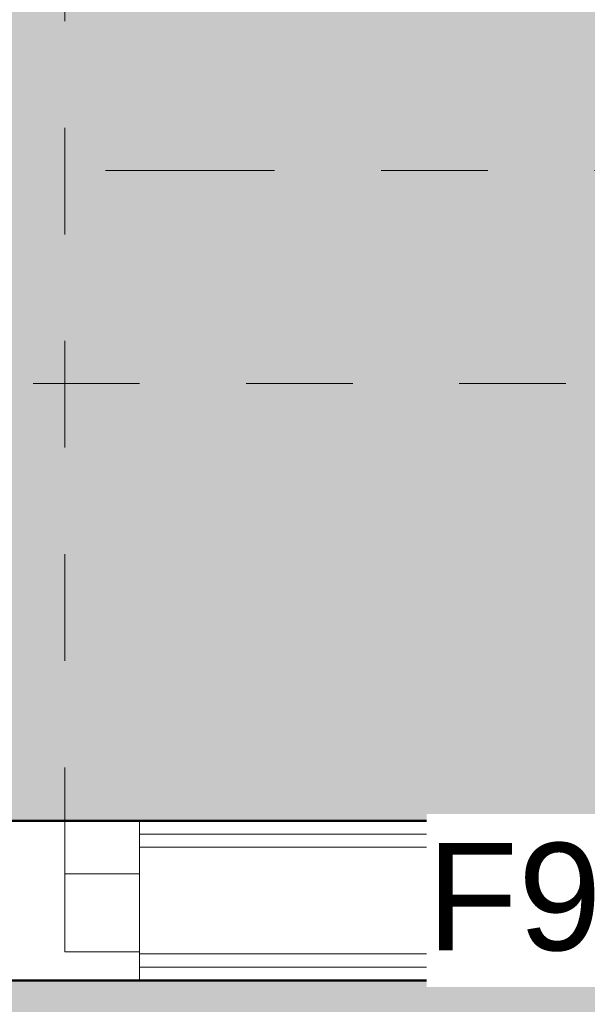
# Model space of a CAD drawing. Header units: metres. Extents: x -180 to 4, y -49 to 6.
# Tile 232 of 256: x -154.058 to -153.526, y -7.954 to -7.031. Entities that reach past the tile are written whole.
import ezdxf

# ---------------------------------------------------------------- set-up
doc = ezdxf.new("R2010")
doc.units = ezdxf.units.M
doc.header["$LTSCALE"] = 0.05
doc.header["$PDMODE"] = 1
doc.header["$PDSIZE"] = -2
for name, pattern in [('Linienart-1', [2.116328, 1.058164, -1.058164]), ('Linienart-3', [2.116531, 1.058062, -1.058469]), ('Linienart-53', [5.291531, 3.175, -1.058062, 0.352704, -0.705764])]:
    doc.linetypes.add(name, pattern=pattern)
doc.layers.get('0').update_dxf_attribs({"lineweight": 25})
for name, color, linetype, lineweight, true_color in [('00 -Bauelemente -Dämmung innen', 7, 'Continuous', 9, 0xff7fe6), ('00 -Bauelemente -Gipskarton', 7, 'Continuous', 9, 0xff7fe6), ('30 -34 Innenwände- 2 nichttragend', 7, 'Continuous', 18, 0xff7fe6), ('30 -34 Innenwände- 4 Türen_Fenster', 7, 'Continuous', 15, 0x9955ff), ('30 -35 Decken- 1 Konstruktion-Träger- Stahlbeton', 7, 'Continuous', 13, 0x33aa00), ('70 -72 Beschriftung- 1 Beschriftung allgemein', 7, 'Continuous', 9, 0xff6633), ('70 -75 Raumstempel- 1 Raumstempel', 1, 'Continuous', 50, 0xff0000), ('70 -76 Bemaßung- 2 Allgemein', 7, 'Continuous', 5, 0x6666cc), ('CW-Unsichtbar', 7, 'Continuous', 9, 0x599559)]:
    doc.layers.add(name, color=color, linetype=linetype, lineweight=lineweight, true_color=true_color)
for name, color, linetype, lineweight in [('70 -71 Achsen- 1 Gebäudeachsen', 7, 'Linienart-53', 18), ('70 -75 Raumstempel- 3 Wandstempel', 7, 'Continuous', 50), ('Keine', 7, 'Continuous', 9)]:
    doc.layers.add(name, color=color, linetype=linetype, lineweight=lineweight)
doc.styles.add('Arial', font='arial.ttf')
doc.dimstyles.new('k+k 1_50', dxfattribs={"dimtxt": 0.100689, "dimasz": 0.05302, "dimexe": 0.05, "dimexo": 0.15, "dimgap": 0.01, "dimtad": 1, "dimdec": 3, "dimtxsty": 'Arial', "dimblk": 'VW_SLASH', "dimblk1": 'VW_SLASH', "dimblk2": 'VW_SLASH', "dimcen": 0, "dimdle": 0.05, "dimadec": 3, "dimazin": 0, "dimtfac": 0.75, "dimtdec": 3, "dimtix": 1, "dimtmove": 0, "dimatfit": 0, "dimldrblk": 'VW_SLASH-1', "dimfxl": 0.125, "dimfxlon": 1, "dimfrac": 2, "dimtolj": 1, "dimarcsym": 0})

# ---------------------------------------------------------------- blocks, each defined once
blk = doc.blocks.new('Gruppe')
at = {"layer": '30 -35 Decken- 1 Konstruktion-Träger- Stahlbeton', "color": 7, "linetype": 'Linienart-3', "lineweight": 13, "transparency": 33554687}
blk.add_line((-101.346, -7.37204), (-160.096, -7.37204), dxfattribs=at)
at = {"layer": '30 -35 Decken- 1 Konstruktion-Träger- Stahlbeton', "color": 0, "flags": 1}
for tag in ['instanceID', 'IFC_UUID']:
    blk.add_attdef(tag, (-160.096, -7.37204), '', height=0.00018, dxfattribs=at)
blk = doc.blocks.new('Gruppe-7600')
at = {"layer": '30 -34 Innenwände- 4 Türen_Fenster', "flags": 128}
for points in [[(-0.575, 0.048), (-0.505, 0.048), (-0.505, -0.025), (-0.575, -0.025)], [(0.505, 0.048), (0.575, 0.048), (0.575, -0.025), (0.505, -0.025)]]:
    blk.add_lwpolyline(points, close=True, dxfattribs=at)
blk = doc.blocks.new('Gruppe-7601')
at = {"layer": '30 -34 Innenwände- 4 Türen_Fenster', "color": 7, "transparency": 33554687}
blk.add_blockref('Gruppe-7600', (0, 0), dxfattribs=at)
blk = doc.blocks.new('Gruppe-7602')
at = {"layer": '30 -34 Innenwände- 4 Türen_Fenster', "linetype": 'Linienart-1'}
blk.add_line((-0.575, -0.075), (0.575, -0.075), dxfattribs=at)
blk = doc.blocks.new('Gruppe-7603')
at = {"layer": '30 -34 Innenwände- 4 Türen_Fenster', "linetype": 'Linienart-1'}
blk.add_line((-0.575, 0.075), (0.575, 0.075), dxfattribs=at)
blk = doc.blocks.new('Gruppe-7604')
at = {"layer": '30 -34 Innenwände- 2 nichttragend'}
for p, q in [((-0.575, 0.0625), (-0.575, 0.075)), ((0.575, 0.0625), (0.575, 0.075))]:
    blk.add_line(p, q, dxfattribs=at)
blk = doc.blocks.new('Gruppe-7605')
at = {"layer": '30 -34 Innenwände- 2 nichttragend'}
for p, q in [((-0.575, 0.0625), (-0.575, 0.075)), ((0.575, 0.0625), (0.575, 0.075))]:
    blk.add_line(p, q, dxfattribs=at)
blk = doc.blocks.new('Gruppe-7606')
at = {"layer": '30 -34 Innenwände- 2 nichttragend'}
for p, q in [((-0.575, 0.05), (-0.575, 0.0625)), ((0.575, 0.05), (0.575, 0.0625))]:
    blk.add_line(p, q, dxfattribs=at)
blk = doc.blocks.new('Gruppe-7607')
at = {"layer": '30 -34 Innenwände- 2 nichttragend'}
for p, q in [((-0.575, -0.05), (-0.575, 0.05)), ((0.575, -0.05), (0.575, 0.05))]:
    blk.add_line(p, q, dxfattribs=at)
blk = doc.blocks.new('Gruppe-7608')
at = {"layer": '30 -34 Innenwände- 2 nichttragend'}
for p, q in [((-0.575, -0.0625), (-0.575, -0.05)), ((0.575, -0.0625), (0.575, -0.05))]:
    blk.add_line(p, q, dxfattribs=at)
blk = doc.blocks.new('Gruppe-7609')
at = {"layer": '30 -34 Innenwände- 2 nichttragend'}
for p, q in [((-0.575, -0.075), (-0.575, 0.0625)), ((0.575, -0.075), (0.575, 0.0625))]:
    blk.add_line(p, q, dxfattribs=at)
blk = doc.blocks.new('Gruppe-7610')
at = {"layer": '30 -34 Innenwände- 2 nichttragend'}
for p, q in [((-0.575, -0.075), (-0.575, -0.0625)), ((0.575, -0.075), (0.575, -0.0625))]:
    blk.add_line(p, q, dxfattribs=at)
blk = doc.blocks.new('Gruppe-7611')
at = {"layer": '30 -34 Innenwände- 2 nichttragend'}
for name in ['Gruppe-7604', 'Gruppe-7609']:
    blk.add_blockref(name, (0, 0), dxfattribs=at)
at = {"layer": '30 -34 Innenwände- 2 nichttragend', "color": 7, "transparency": 33554687}
for name in ['Gruppe-7605', 'Gruppe-7606', 'Gruppe-7607', 'Gruppe-7608', 'Gruppe-7610']:
    blk.add_blockref(name, (0, 0), dxfattribs=at)
blk = doc.blocks.new('Gruppe-7612')
at = {"layer": '30 -34 Innenwände- 4 Türen_Fenster', "linetype": 'Linienart-1'}
blk.add_arc((-0.505, -0.025), 1.01, 270, 0, dxfattribs=at)
blk = doc.blocks.new('Gruppe-7613')
at = {"layer": '30 -34 Innenwände- 4 Türen_Fenster', "linetype": 'Linienart-1'}
blk.add_line((-0.505, -0.025), (-0.505, -1.035), dxfattribs=at)
blk = doc.blocks.new('Gruppe-7614')
at = {"layer": '30 -34 Innenwände- 4 Türen_Fenster', "color": 7}
for name in ['Gruppe-7612', 'Gruppe-7613']:
    blk.add_blockref(name, (0, 0), dxfattribs=at)
blk = doc.blocks.new('Gruppe-7615')
at = {"layer": '30 -34 Innenwände- 2 nichttragend', "color": 7, "transparency": 33554687}
blk.add_blockref('Gruppe-7611', (0, 0), dxfattribs=at)
at = {"layer": '30 -34 Innenwände- 4 Türen_Fenster', "color": 7, "transparency": 33554687}
for name in ['Gruppe-7603', 'Gruppe-7601', 'Gruppe-7602']:
    blk.add_blockref(name, (0, 0), dxfattribs=at)
at = {"layer": '30 -34 Innenwände- 4 Türen_Fenster', "color": 7}
blk.add_blockref('Gruppe-7614', (0, 0), dxfattribs=at)
blk = doc.blocks.new('Tür (2D)-30')
at = {"layer": 'CW-Unsichtbar', "linetype": 'Continuous', "lineweight": 5, "transparency": 33554687}
blk.add_point((-0.575, 0), dxfattribs=at)
at = {"layer": '30 -34 Innenwände- 4 Türen_Fenster', "color": 7, "transparency": 33554687}
blk.add_blockref('Gruppe-7615', (0, 0), dxfattribs=at)
at = {"layer": '30 -34 Innenwände- 4 Türen_Fenster', "color": 0, "flags": 1}
for tag in ['Aufschlag', 'Absenkbare_Bodendichtung', 'Antrieb', 'feuchtr.-geeign.', 'Tür_ID', 'Gebäudeteil', 'Oberlicht', 'Oberblende', 'Seitenverglasung', 'Türblatt_Höhe', 'Türblatt_Breite', 'Türblattdicke', 'Türstopper', 'Gewerk', 'Geschoss_Nummer', 'Typ', 'Zarge_Art', 'OTS', 'g-Wert', 'Detail', 'instanceID', 'Nummer', 'Rettungsweg', 'Raumnummer', 'Raumname', 'U-Wert', 'Rw-Wert', 'IFC_UUID']:
    blk.add_attdef(tag, (-155.096, -7.93204), '', height=0.00018, dxfattribs=at)
blk = doc.blocks.new('_01-OG1_Tragwerk (2D)')
at = {"layer": '30 -35 Decken- 1 Konstruktion-Träger- Stahlbeton'}
blk.add_blockref('Gruppe', (0, 0), dxfattribs=at)
at = {"color": 255, "lineweight": 5, "transparency": 33554687}
blk.add_wipeout([(-153.946, -7.93204), (-152.571, -7.93204), (-152.721, -7.78204), (-153.946, -7.78204)], dxfattribs=at).dxf.layer = '30 -34 Innenwände- 2 nichttragend'
blk.add_wipeout([(-153.946, -7.93204), (-152.571, -7.93204), (-152.5835, -7.91954), (-153.946, -7.91954)], dxfattribs=at).dxf.layer = '00 -Bauelemente -Gipskarton'
at = {"layer": '00 -Bauelemente -Gipskarton', "transparency": 33554687}
blk.add_line((-152.571, -7.93204), (-153.946, -7.93204), dxfattribs=at)
at = {"layer": '30 -34 Innenwände- 2 nichttragend', "transparency": 33554687}
blk.add_line((-152.571, -7.93204), (-153.946, -7.93204), dxfattribs=at)
at = {"color": 255, "lineweight": 5, "transparency": 33554687}
blk.add_wipeout([(-153.946, -7.91954), (-152.5835, -7.91954), (-152.596, -7.90704), (-153.946, -7.90704)], dxfattribs=at).dxf.layer = '00 -Bauelemente -Gipskarton'
at = {"layer": '00 -Bauelemente -Gipskarton', "transparency": 33554687}
blk.add_line((-152.5835, -7.91954), (-153.946, -7.91954), dxfattribs=at)
blk.add_line((-152.5835, -7.91954), (-153.946, -7.91954), dxfattribs=at)
at = {"color": 255, "lineweight": 5, "transparency": 33554687}
blk.add_wipeout([(-153.946, -7.90704), (-152.596, -7.90704), (-152.696, -7.80704), (-153.946, -7.80704)], dxfattribs=at).dxf.layer = '00 -Bauelemente -Dämmung innen'
at = {"layer": '00 -Bauelemente -Dämmung innen', "transparency": 33554687}
blk.add_line((-152.596, -7.90704), (-153.946, -7.90704), dxfattribs=at)
at = {"layer": '00 -Bauelemente -Gipskarton', "transparency": 33554687}
blk.add_line((-152.596, -7.90704), (-153.946, -7.90704), dxfattribs=at)
at = {"color": 255, "lineweight": 5, "transparency": 33554687}
blk.add_wipeout([(-153.946, -7.80704), (-152.696, -7.80704), (-152.7085, -7.79454), (-153.946, -7.79454)], dxfattribs=at).dxf.layer = '00 -Bauelemente -Gipskarton'
at = {"layer": '00 -Bauelemente -Dämmung innen', "transparency": 33554687}
blk.add_line((-152.696, -7.80704), (-153.946, -7.80704), dxfattribs=at)
at = {"layer": '00 -Bauelemente -Gipskarton', "transparency": 33554687}
blk.add_line((-152.696, -7.80704), (-153.946, -7.80704), dxfattribs=at)
at = {"color": 255, "lineweight": 5, "transparency": 33554687}
blk.add_wipeout([(-153.946, -7.79454), (-152.7085, -7.79454), (-152.721, -7.78204), (-153.946, -7.78204)], dxfattribs=at).dxf.layer = '00 -Bauelemente -Gipskarton'
at = {"layer": '00 -Bauelemente -Gipskarton', "transparency": 33554687}
for p, q in [((-152.721, -7.78204), (-153.946, -7.78204)), ((-152.7085, -7.79454), (-153.946, -7.79454)), ((-152.7085, -7.79454), (-153.946, -7.79454))]:
    blk.add_line(p, q, dxfattribs=at)
at = {"layer": '30 -34 Innenwände- 2 nichttragend', "transparency": 33554687}
blk.add_line((-152.721, -7.78204), (-153.946, -7.78204), dxfattribs=at)
at = {"layer": '30 -34 Innenwände- 4 Türen_Fenster', "rotation": 180}
blk.add_blockref('Tür (2D)-30', (-154.521, -7.85704), dxfattribs=at)
blk = doc.blocks.new('Gruppe-13240')
at = {"layer": '70 -71 Achsen- 1 Gebäudeachsen', "transparency": 33554687}
blk.add_line((-179.668, -7.17204), (3.826, -7.17204), dxfattribs=at)
blk = doc.blocks.new('_OG1_2D (2D)')
at = {"layer": '70 -75 Raumstempel- 1 Raumstempel', "linetype": 'Continuous', "lineweight": 0, "true_color": 0xff0000}
for points in [[(-152.72099996, -0.64704198), (-152.72099996, -6.97204198), (-152.82099996, -6.97204198), (-152.82099996, -7.37204198), (-152.72099996, -7.37204198), (-152.72099996, -7.78204198), (-156.34599996, -7.78204198), (-156.34599996, -0.64704198)], [(-103.14599996, -2.62204198), (-103.14599996, -7.93204198), (-160.09599996, -7.93204198), (-160.09599996, -11.49704198), (-160.02099996, -11.49704198), (-160.02099996, -11.89704198), (-152.82099996, -11.89704198), (-152.82099996, -11.49704198), (-152.42099996, -11.49704198), (-152.42099996, -11.89704198), (-145.22099996, -11.89704198), (-145.22099996, -11.49704198), (-144.82099996, -11.49704198), (-144.82099996, -11.89704198), (-137.62099996, -11.89704198), (-137.62099996, -11.49704198), (-137.22099996, -11.49704198), (-137.22099996, -11.89704198), (-130.02099996, -11.89704198), (-130.02099996, -11.49704198), (-129.62099996, -11.49704198), (-129.62099996, -11.89704198), (-122.42099996, -11.89704198), (-122.42099996, -11.49704198), (-122.02099996, -11.49704198), (-122.02099996, -11.89704198), (-114.82099996, -11.89704198), (-114.82099996, -11.49704198), (-114.42099996, -11.49704198), (-114.42099996, -11.89704198), (-107.22099996, -11.89704198), (-107.22099996, -11.49704198), (-106.82099996, -11.49704198), (-106.82099996, -11.89704198), (-99.62099996, -11.89704198), (-99.62099996, -11.49704198), (-99.54599996, -11.49704198), (-99.54599996, -8.89704198), (-99.62099996, -8.89704198), (-99.62099996, -8.49704198), (-99.54599996, -8.49704198), (-99.54599996, -7.29704198), (-101.59599996, -7.29704198), (-101.59599996, -5.12204198), (-101.58099996, -5.12204198), (-101.58099996, -2.62204198)]]:
    blk.add_hatch(color=1, dxfattribs=at).paths.add_polyline_path(points)
at = {"layer": '70 -75 Raumstempel- 1 Raumstempel', "flags": 128}
blk.add_lwpolyline([(-152.72099996, -0.64704198), (-152.72099996, -6.97204198), (-152.82099996, -6.97204198), (-152.82099996, -7.37204198), (-152.72099996, -7.37204198), (-152.72099996, -7.78204198), (-156.34599996, -7.78204198), (-156.34599996, -0.64704198)], close=True, dxfattribs=at)
blk.add_lwpolyline([(-103.14599996, -7.93204198), (-160.09599996, -7.93204198), (-160.09599996, -11.49704198), (-160.02099996, -11.49704198), (-160.02099996, -11.89704198), (-152.82099996, -11.89704198), (-152.82099996, -11.49704198), (-152.42099996, -11.49704198), (-152.42099996, -11.89704198), (-145.22099996, -11.89704198), (-145.22099996, -11.49704198), (-144.82099996, -11.49704198), (-144.82099996, -11.89704198), (-137.62099996, -11.89704198)], dxfattribs=at)
at = {"layer": '70 -72 Beschriftung- 1 Beschriftung allgemein', "color": 7}
blk.add_blockref('Gruppe-13240', (0, 0), dxfattribs=at)
blk = doc.blocks.new('VW_SLASH')
at = {"color": 0, "linetype": 'ByBlock', "lineweight": -2, "transparency": 16777216}
blk.add_line((0.943, 0), (-1, 0), dxfattribs=at)
at = {"color": 0, "lineweight": 20, "transparency": 16777216, "flags": 128}
blk.add_lwpolyline([(0.5, 0.5), (-0.5, -0.5)], dxfattribs=at)
blk = doc.blocks.new('*D18317')
at = {"layer": '70 -76 Bemaßung- 2 Allgemein', "color": 0, "lineweight": -2}
for p, q in [((-153.946, -8.10704), (-153.946, -8.28204)), ((-147.496, -8.10704), (-147.496, -8.28204)), ((-153.89298, -8.23204), (-147.54902, -8.23204))]:
    blk.add_line(p, q, dxfattribs=at)
at = {"layer": 'Defpoints', "color": 0}
for p in [(-153.946, -7.93204), (-147.496, -7.93204), (-147.496, -8.23204)]:
    blk.add_point(p, dxfattribs=at)
at = {"layer": '70 -76 Bemaßung- 2 Allgemein', "color": 0, "lineweight": -2, "xscale": 0.05302001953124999, "yscale": 0.05302001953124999, "zscale": 0.05302001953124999}
for p, rotation in [((-153.946, -8.23204), 180), ((-147.496, -8.23204), 360)]:
    blk.add_blockref('VW_SLASH', p, dxfattribs=dict(at, rotation=rotation))
at = {"layer": '70 -76 Bemaßung- 2 Allgemein', "color": 0, "insert": (-150.32069, -8.14108), "char_height": 0.100689, "attachment_point": 5, "style": 'Arial'}
blk.add_mtext('\\A1;6,45', dxfattribs=at)
blk = doc.blocks.new('VW_SLASH-1')
at = {"color": 0, "linetype": 'ByBlock', "lineweight": -2, "transparency": 16777216}
blk.add_line((0.943, 0), (-1, 0), dxfattribs=at)
at = {"color": 0, "lineweight": 5, "transparency": 16777216, "flags": 128}
blk.add_lwpolyline([(0.5, 0.5), (-0.5, -0.5)], dxfattribs=at)
blk = doc.blocks.new('*D18318')
at = {"layer": '70 -76 Bemaßung- 2 Allgemein', "color": 0, "lineweight": -2}
for p, q in [((-155.096, -8.10704), (-155.096, -8.28204)), ((-153.946, -8.10704), (-153.946, -8.28204)), ((-155.04298, -8.23204), (-153.99902, -8.23204))]:
    blk.add_line(p, q, dxfattribs=at)
at = {"layer": 'Defpoints', "color": 0}
for p in [(-155.096, -7.93204), (-153.946, -7.93204), (-153.946, -8.23204)]:
    blk.add_point(p, dxfattribs=at)
at = {"layer": '70 -76 Bemaßung- 2 Allgemein', "color": 0, "lineweight": -2, "xscale": 0.05302001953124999, "yscale": 0.05302001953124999, "zscale": 0.05302001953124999, "rotation": 180}
blk.add_blockref('VW_SLASH', (-155.096, -8.23204), dxfattribs=at)
at = {"layer": '70 -76 Bemaßung- 2 Allgemein', "color": 0, "lineweight": -2, "xscale": 0.05302001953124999, "yscale": 0.05302001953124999, "zscale": 0.05302001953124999}
blk.add_blockref('VW_SLASH', (-153.946, -8.23204), dxfattribs=at)
at = {"layer": '70 -76 Bemaßung- 2 Allgemein', "color": 0, "insert": (-154.521, -8.16158), "char_height": 0.100689, "attachment_point": 5, "style": 'Arial'}
blk.add_mtext('\\A1;1,15', dxfattribs=at)
blk = doc.blocks.new('Gruppe-16369')
at = {"color": 255}
blk.add_wipeout([(-153.67673, -7.93818), (-153.43075, -7.93818), (-153.43075, -7.7759), (-153.67673, -7.7759)], dxfattribs=at).dxf.layer = '70 -75 Raumstempel- 3 Wandstempel'
at = {"layer": '70 -75 Raumstempel- 3 Wandstempel', "insert": (-153.67673, -7.80292), "char_height": 0.100689, "attachment_point": 1, "line_spacing_factor": 0.970891, "style": 'Arial'}
blk.add_mtext('F90', dxfattribs=at)
blk = doc.blocks.new('Gruppe-15470')
at = {"layer": '70 -76 Bemaßung- 2 Allgemein'}
dim = blk.add_aligned_dim(p1=(-155.096, -7.93204), p2=(-153.946, -7.93204), distance=-0.3, text='1,15', dimstyle='k+k 1_50', override={"dimtxt": 0.100689, "dimgap": 0.01, "dimpost": '<>', "dimtxsty": 'Arial', "dimtmove": 2}, dxfattribs=at)
dim.commit()
dim.dimension.update_dxf_attribs({"geometry": '*D18318', "text_midpoint": (-154.521, -8.16158)})
dim = blk.add_linear_dim(base=(-147.496, -8.23204), p1=(-153.946, -7.93204), p2=(-147.496, -7.93204), angle=360, text='6,45', dimstyle='k+k 1_50', override={"dimtxt": 0.100689, "dimgap": 0.01, "dimpost": '<>', "dimtxsty": 'Arial', "dimtmove": 2}, dxfattribs=at)
dim.commit()
dim.dimension.update_dxf_attribs({"geometry": '*D18317', "text_midpoint": (-150.32069, -8.14108), "dimtype": 161})
blk = doc.blocks.new('_OG1_2D Bemaßung_ Beschriftung (2D)')
at = {"layer": '70 -76 Bemaßung- 2 Allgemein'}
blk.add_blockref('Gruppe-15470', (0, 0), dxfattribs=at)
at = {"layer": '70 -75 Raumstempel- 3 Wandstempel', "color": 7}
blk.add_blockref('Gruppe-16369', (0, 0), dxfattribs=at)

msp = doc.modelspace()

# ---------------------------------------------------------------- block references
at = {"layer": 'Keine', "color": 1}
msp.add_blockref('_01-OG1_Tragwerk (2D)', (0, 0), dxfattribs=at)

# ---------------------------------------------------------------- next in the draw order: block references
msp.add_blockref('_OG1_2D (2D)', (0, 0), dxfattribs=at)

# ---------------------------------------------------------------- next in the draw order: block references
msp.add_blockref('_OG1_2D Bemaßung_ Beschriftung (2D)', (0, 0), dxfattribs=at)

doc.saveas('drawing.dxf')
